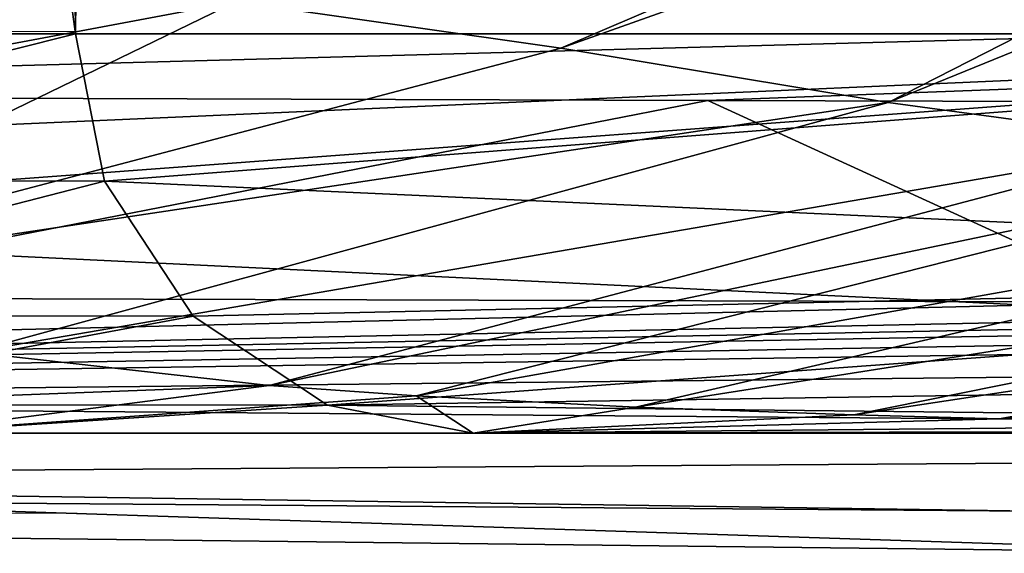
# Model space of a CAD drawing. Header units: millimetres. Extents: x -0.188 to 0.188, y -0.001 to 0.598.
# Tile 5 of 256: x -0.10437 to -0.09704, y -0.0009 to 0.00308. Entities that reach past the tile are written whole.
import ezdxf

# ---------------------------------------------------------------- set-up
doc = ezdxf.new("R2010")
doc.units = ezdxf.units.MM
doc.header["$MEASUREMENT"] = 0
doc.layers.add('Standard', color=7, linetype='Continuous')

msp = doc.modelspace()

# ---------------------------------------------------------------- linework, layer by layer
at = {"layer": 'Standard', "extrusion": (0.01939373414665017, 0.9998049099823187, 0.003745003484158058)}
msp.add_lwpolyline([(0.1148013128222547, -0.2079003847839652), (0.110348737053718, -0.2252715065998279), (0.1039931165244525, -0.2607227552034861)], dxfattribs=at)
at = {"layer": 'Standard', "extrusion": (-0.003447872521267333, 0.9999936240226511, -0.0009295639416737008)}
msp.add_lwpolyline([(0.1039441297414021, -0.2607177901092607), (0.1103110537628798, -0.2252037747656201), (0.1147540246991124, -0.2078957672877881)], dxfattribs=at)
at = {"layer": 'Standard', "extrusion": (4.275429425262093e-07, 0.9999999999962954, -2.688157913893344e-06)}
msp.add_lwpolyline([(0.1039550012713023, -0.2607209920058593), (0.08952850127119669, -0.351426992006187)], dxfattribs=at)
at = {"layer": 'Standard'}
msp.add_lwpolyline([(-0.136173, -3.64793e-07), (-0.0871784, -3.64793e-07), (-0.038184, -3.64793e-07)], dxfattribs=at)
at = {"layer": 'Standard', "extrusion": (0, 1, 0)}
for points in [[(0.111892, -0.207038), (0.105271, -0.234958), (0.100993, -0.26025)], [(0.100993, -0.26025), (0.0860887, -0.353956)]]:
    msp.add_lwpolyline(points, dxfattribs=at)
at = {"layer": 'Standard'}
for points in [[(-0.103955, 0.00297353, -0.260721), (-0.102928, 0.0889853, -0.260722), (-0.099354, 0.174931, -0.260722), (-0.09553640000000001, 0.232151, -0.260722), (-0.0929552, 0.2607080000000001, -0.260722), (-0.0903555, 0.278957, -0.260722), (-0.0860131, 0.296871, -0.260722), (-0.0802534, 0.3143860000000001, -0.260722), (-0.0742145, 0.328491, -0.260722), (-0.0667602, 0.3419, -0.260722), (-0.0584026, 0.353557, -0.260722), (-0.0485612, 0.363952, -0.260722), (-0.0410941, 0.3699, -0.260722), (-0.0329245, 0.374853, -0.260722), (-0.0241649, 0.378662, -0.260722), (-0.0150894, 0.381269, -0.260721), (-0.00663336, 0.382747, -0.260721), (7.10543e-17, 0.383213, -0.260721)], [(-0.100993, -3.64793e-07, -0.26025), (-0.102078, 0.000208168, -0.260423), (-0.103078, 0.000869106, -0.260582), (-0.10374, 0.00187643, -0.260687), (-0.103955, 0.00297353, -0.260721)], [(-0.08500740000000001, 0.00243611, -0.0253776), (-0.08866450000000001, 0.00244578, -0.0251565), (-0.0922563, 0.00245567, -0.0249302), (-0.0992439, 0.00247608, -0.0244643), (-0.112435, 0.00251875, -0.0234923), (-0.148878, 0.00266551, -0.0201822), (-0.16022, 0.00272035, -0.0189648), (-0.165199, 0.00274598, -0.0184016), (-0.167516, 0.00275826, -0.0181335), (-0.168632, 0.00276426, -0.0180029), (-0.169718, 0.00277013, -0.0178752)], [(-0.169706, 0.00126342, -0.0175789), (-0.167119, 0.0012505, -0.0178822), (-0.164531, 0.00123778, -0.0181816), (-0.159351, 0.00121292, -0.018767), (-0.148965, 0.00116546, -0.0198841), (-0.106776, 0.00100599, -0.0236382), (-0.0959654, 0.000973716, -0.0243981), (-0.0905043, 0.000958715, -0.0247512), (-0.08775830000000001, 0.0009515, -0.0249211), (-0.0850016, 0.000944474, -0.0250865)]]:
    msp.add_polyline3d(points, dxfattribs=at)

# ---------------------------------------------------------------- meshes
mesh = msp.add_polyface(dxfattribs=at)
corners = [(-0.06304959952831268, 0.4635010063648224, -0.1798409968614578), (-0.07585220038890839, 0.4523409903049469, -0.1793919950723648), (-0.0660117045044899, 0.4361369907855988, -0.1910129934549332), (-0.05340160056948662, 0.4462260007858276, -0.1915379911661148), (-0.0870002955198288, 0.4395850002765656, -0.1788789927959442), (-0.07702790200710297, 0.4243380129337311, -0.190404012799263), (-0.09710720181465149, 0.4243490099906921, -0.1782660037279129), (-0.08638300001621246, 0.4111849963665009, -0.1897279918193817), (-0.1244459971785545, 0.002966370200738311, -0.1831390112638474), (-0.1190770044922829, 0.002978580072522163, -0.1952599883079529), (-0.1272249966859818, 0.03280530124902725, -0.1783709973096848), (-0.1310249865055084, 0.00294997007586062, -0.1717859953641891), (-0.1188539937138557, 0.03135500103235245, -0.1958039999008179), (-0.01539400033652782, 0.4388519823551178, -0.2034329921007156), (-8.185839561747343e-09, 0.4253569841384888, -0.211341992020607), (-1.22642997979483e-08, 0.4554599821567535, -0.1961989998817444), (-0.01467319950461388, 0.4166280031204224, -0.2154989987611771), (-5.397649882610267e-09, 0.4105329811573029, -0.220645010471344), (-0.01423779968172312, 0.4028810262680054, -0.2253209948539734), (-0.01041469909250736, 0.3918739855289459, -0.2375970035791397), (-3.981289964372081e-09, 0.4036470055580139, -0.22604800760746), (-5.39318978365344e-10, 0.3871700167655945, -0.2473309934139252), (-2.035050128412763e-09, 0.3944930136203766, -0.2354400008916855), (-0.09612619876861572, 0.247298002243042, -0.2490819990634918), (-0.09295520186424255, 0.2607080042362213, -0.2607219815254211), (-0.09268530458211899, 0.2775710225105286, -0.2489450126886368), (-0.09035550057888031, 0.2789570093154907, -0.2607219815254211), (-0.04948410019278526, 0.3671559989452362, -0.2486599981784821), (-0.0630217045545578, 0.352200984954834, -0.2486750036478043), (-0.05840259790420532, 0.3535570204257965, -0.2607219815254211), (-0.04856120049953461, 0.3639519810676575, -0.2607219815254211), (-0.1267250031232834, 0.2819649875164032, -0.1725389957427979), (-0.1321600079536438, 0.1880329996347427, -0.1687649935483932), (-0.1191370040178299, 0.2270109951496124, -0.1832540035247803), (-0.1255010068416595, 0.09833630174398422, -0.1799979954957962), (-0.1163720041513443, 0.125111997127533, -0.1962810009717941), (-0.1102529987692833, 0.2455130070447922, -0.1973159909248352), (-0.107464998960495, 0.2918819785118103, -0.1980919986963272), (-0.1032499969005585, 0.3262099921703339, -0.1988800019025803), (-0.1113929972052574, 0.3347409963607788, -0.1865590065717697), (-0.104714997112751, 0.3664759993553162, -0.1876810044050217), (-0.09595239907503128, 0.3559229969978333, -0.1995899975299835), (-0.09721330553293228, 0.3895500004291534, -0.188615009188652), (-0.08803140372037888, 0.377333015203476, -0.2004030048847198), (-0.07682859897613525, 0.3971459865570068, -0.201309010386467), (-0.06214969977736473, 0.4145169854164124, -0.202128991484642), (-0.1118259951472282, 0.0893154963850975, -0.213466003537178), (-0.1068160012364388, 0.205717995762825, -0.2124740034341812), (-0.1028130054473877, 0.2699649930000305, -0.2124089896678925), (-0.09940280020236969, 0.3026379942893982, -0.2126920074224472), (-0.0919094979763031, 0.3343810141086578, -0.2129800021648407), (-0.08311489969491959, 0.3580199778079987, -0.2134589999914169), (-0.08185780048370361, 0.3425309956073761, -0.2240549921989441), (-0.0701334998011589, 0.3638859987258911, -0.2244019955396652), (-0.1073150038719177, 0.02769599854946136, -0.2404040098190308), (-0.105661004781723, 0.1106910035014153, -0.2390480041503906), (-0.1089319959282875, 0.0860786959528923, -0.225953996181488), (-0.1042219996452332, 0.1984490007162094, -0.2243289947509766), (-0.1003509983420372, 0.2176250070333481, -0.2378049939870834), (-0.1001220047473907, 0.2605400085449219, -0.2238760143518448), (-0.09686979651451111, 0.2623179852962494, -0.2374920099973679), (-0.09666940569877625, 0.2921589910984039, -0.2238809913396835), (-0.09300830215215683, 0.2895060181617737, -0.2373529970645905), (-0.09016630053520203, 0.3194939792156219, -0.2238900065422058), (-0.08572559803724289, 0.3159100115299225, -0.2372339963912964), (-0.0766637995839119, 0.338007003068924, -0.2372440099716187), (-0.0641832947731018, 0.3582879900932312, -0.2373350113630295), (-0.0569257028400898, 0.3800269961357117, -0.2247200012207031), (-0.05038180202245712, 0.3733009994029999, -0.2374330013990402), (-0.04635179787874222, 0.3890829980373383, -0.224919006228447), (-0.03941560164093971, 0.3813999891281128, -0.2374960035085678), (-0.03116559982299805, 0.3977459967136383, -0.225149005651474), (-0.027123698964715, 0.3874599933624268, -0.2375509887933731), (-0.1047910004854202, 0.08139060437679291, -0.2501350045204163), (-0.1003509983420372, 0.1881150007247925, -0.2494120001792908), (-0.08527620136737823, 0.3070420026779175, -0.2487960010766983), (-0.0752699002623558, 0.3320840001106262, -0.2487079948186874), (-9.380619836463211e-09, 0.4853889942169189, -0.1807209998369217), (-0.01619940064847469, 0.4615769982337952, -0.1924199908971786), (-0.01689380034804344, 0.483922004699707, -0.1806620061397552), (-0.03564359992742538, 0.4558689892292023, -0.1920809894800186), (-0.03328920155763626, 0.4796200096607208, -0.1804890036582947), (-0.03213410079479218, 0.411406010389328, -0.2152419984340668), (-0.04783960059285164, 0.402567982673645, -0.2148800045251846), (-0.05881470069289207, 0.3933199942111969, -0.2145570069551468), (-0.07253119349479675, 0.3767659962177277, -0.2140170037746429), (-0.1103119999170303, 0.0029640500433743, -0.225270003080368), (7.105429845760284e-17, 0.3832130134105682, -0.2607209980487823), (-0.00663335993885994, 0.3827469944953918, -0.2607209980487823), (-0.01020119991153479, 0.385657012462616, -0.2486069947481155), (-0.01508940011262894, 0.3812690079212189, -0.2607209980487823), (-0.1029279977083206, 0.08898530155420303, -0.2607219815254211), (-0.09935399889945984, 0.1749310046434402, -0.2607219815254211), (-0.09553640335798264, 0.2321510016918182, -0.2607219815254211), (-0.08601310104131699, 0.2968710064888, -0.2607219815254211), (-0.08025339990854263, 0.3143859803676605, -0.2607219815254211), (-0.07421450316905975, 0.3284910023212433, -0.2607219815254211), (-0.06676019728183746, 0.3418999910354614, -0.2607219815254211), (-0.03870319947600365, 0.3752380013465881, -0.248649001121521), (-0.0410941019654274, 0.3698999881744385, -0.2607219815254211), (-0.02660940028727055, 0.3812710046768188, -0.2486339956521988), (-0.03292449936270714, 0.3748529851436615, -0.2607219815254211), (-0.02416490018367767, 0.3786619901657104, -0.2607219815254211), (-0.1346829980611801, 0.1410560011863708, -0.1668719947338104), (-0.1376439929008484, 0.07055159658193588, -0.1640379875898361), (-0.115884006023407, 0.3735190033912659, -0.1762219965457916), (-0.1188949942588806, 0.3594259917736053, -0.1756549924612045), (-0.1213099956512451, 0.3452410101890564, -0.1750839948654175), (-0.1041090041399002, 0.4103890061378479, -0.1777050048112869), (-0.05043249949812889, 0.4241749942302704, -0.2025990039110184), (-0.03378219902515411, 0.4334039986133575, -0.2031020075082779), (-0.1039550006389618, 0.002973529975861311, -0.2607209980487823), (-0.1147649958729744, 0.00298535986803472, -0.2078990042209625), (-0.1385630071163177, 0.0352804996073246, -0.1626150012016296), (-0.1389870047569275, 0.002933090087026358, -0.161315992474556), (-0.1107769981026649, 0.3921449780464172, -0.1769709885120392), (-0.0487975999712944, 0.4727040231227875, -0.1802109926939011), (-0.1151149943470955, 0.2983479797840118, -0.1852650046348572), (-0.1249179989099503, 0.3118370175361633, -0.1737409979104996), (-0.1259810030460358, 0.2950220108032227, -0.1730639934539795)]
mesh.append_faces([[corners[k] for k in face] for face in [(15, 77, 78, 78), (77, 79, 78, 78), (78, 79, 80, 80), (79, 81, 80, 80), (20, 17, 18, 18), (17, 16, 18, 18), (18, 16, 71, 71), (16, 82, 71, 71), (71, 82, 69, 69), (82, 83, 69, 69), (69, 83, 67, 67), (83, 84, 67, 67), (67, 84, 53, 53), (84, 85, 53, 53), (53, 85, 51, 51), (86, 54, 46, 46), (54, 56, 46, 46), (46, 56, 47, 47), (56, 57, 47, 47), (47, 57, 48, 48), (57, 59, 48, 48), (48, 59, 49, 49), (59, 61, 49, 49), (49, 61, 50, 50), (61, 63, 50, 50), (50, 63, 52, 52), (87, 21, 88, 88), (21, 89, 88, 88), (88, 89, 90, 90), (73, 91, 74, 74), (91, 92, 74, 74), (74, 92, 23, 23), (92, 93, 23, 23), (23, 93, 24, 24), (25, 26, 75, 75), (26, 94, 75, 75), (75, 94, 95, 95), (75, 95, 76, 76), (95, 96, 76, 76), (76, 96, 28, 28), (96, 97, 28, 28), (28, 97, 29, 29), (27, 30, 98, 98), (30, 99, 98, 98), (98, 99, 100, 100), (99, 101, 100, 100), (100, 101, 102, 102), (90, 89, 102, 102), (89, 100, 102, 102), (33, 32, 34, 34), (32, 103, 34, 34), (34, 103, 104, 104), (40, 105, 39, 39), (105, 106, 39, 39), (39, 106, 107, 107), (6, 108, 7, 7), (108, 42, 7, 7), (7, 42, 43, 43), (34, 10, 35, 35), (10, 12, 35, 35), (35, 12, 46, 46), (2, 45, 3, 3), (45, 109, 3, 3), (3, 109, 80, 80), (109, 110, 80, 80), (80, 110, 78, 78), (110, 13, 78, 78), (78, 13, 15, 15), (43, 51, 44, 44), (51, 85, 44, 44), (44, 85, 45, 45), (85, 84, 45, 45), (45, 84, 109, 109), (84, 83, 109, 109), (109, 83, 110, 110), (83, 82, 110, 110), (110, 82, 13, 13), (82, 16, 13, 13), (13, 16, 14, 14), (65, 76, 66, 66), (76, 28, 66, 66), (66, 28, 68, 68), (28, 27, 68, 68), (68, 27, 70, 70), (27, 98, 70, 70), (70, 98, 72, 72), (98, 100, 72, 72), (72, 100, 19, 19), (100, 89, 19, 19), (19, 89, 21, 21), (111, 91, 73, 73), (111, 73, 54, 54), (111, 54, 86, 86), (112, 86, 46, 46), (112, 46, 12, 12), (112, 12, 9, 9), (113, 114, 11, 11), (113, 11, 10, 10), (113, 10, 34, 34), (113, 34, 104, 104), (115, 105, 40, 40), (115, 40, 42, 42), (115, 42, 108, 108), (116, 0, 3, 3), (116, 3, 80, 80), (116, 80, 81, 81), (117, 118, 119, 119), (117, 119, 31, 31), (117, 31, 33, 33), (117, 33, 36, 36), (117, 36, 37, 37), (117, 37, 39, 39), (117, 39, 107, 107), (117, 107, 118, 118), (0, 1, 2, 2), (0, 2, 3, 3), (1, 4, 5, 5), (1, 5, 2, 2), (4, 6, 7, 7), (4, 7, 5, 5), (8, 9, 10, 10), (8, 10, 11, 11), (12, 10, 9, 9), (13, 14, 15, 15), (16, 17, 14, 14), (18, 19, 20, 20), (19, 21, 22, 22), (23, 24, 25, 25), (24, 26, 25, 25), (27, 28, 29, 29), (29, 30, 27, 27), (31, 32, 33, 33), (33, 34, 35, 35), (35, 36, 33, 33), (37, 38, 39, 39), (40, 39, 38, 38), (38, 41, 40, 40), (42, 40, 41, 41), (41, 43, 42, 42), (43, 44, 7, 7), (7, 44, 5, 5), (5, 44, 45, 45), (5, 45, 2, 2), (35, 46, 47, 47), (35, 47, 36, 36), (36, 47, 48, 48), (36, 48, 37, 37), (37, 48, 49, 49), (37, 49, 38, 38), (38, 49, 50, 50), (38, 50, 41, 41), (41, 50, 51, 51), (41, 51, 43, 43), (50, 52, 51, 51), (51, 52, 53, 53), (54, 55, 56, 56), (57, 56, 55, 55), (55, 58, 57, 57), (59, 57, 58, 58), (58, 60, 59, 59), (61, 59, 60, 60), (60, 62, 61, 61), (63, 61, 62, 62), (62, 64, 63, 63), (52, 63, 64, 64), (64, 65, 52, 52), (53, 52, 65, 65), (65, 66, 53, 53), (67, 53, 66, 66), (66, 68, 67, 67), (69, 67, 68, 68), (68, 70, 69, 69), (71, 69, 70, 70), (70, 72, 71, 71), (18, 71, 72, 72), (72, 19, 18, 18), (20, 19, 22, 22), (54, 73, 55, 55), (55, 73, 74, 74), (55, 74, 58, 58), (58, 74, 23, 23), (58, 23, 60, 60), (60, 23, 25, 25), (60, 25, 62, 62), (62, 25, 75, 75), (62, 75, 64, 64), (64, 75, 76, 76), (64, 76, 65, 65)]])
mesh = msp.add_polyface(dxfattribs=at)
corners = [(7.105429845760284e-17, 0.3832130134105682, -0.2607209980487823), (-0.00663335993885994, 0.3827469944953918, -0.2607209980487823), (5.121720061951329e-11, 0.3691799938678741, -0.3489559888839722), (-0.1039550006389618, 0.002973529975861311, -0.2607209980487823), (-0.08952850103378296, 0.002973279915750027, -0.3514269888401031), (-0.1029279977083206, 0.08898530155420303, -0.2607219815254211), (-0.08931459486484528, 0.05194520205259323, -0.3514269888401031), (-0.08813269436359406, 0.1009769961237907, -0.3514269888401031), (-0.08346260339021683, 0.1990000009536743, -0.3514269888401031), (-0.09935399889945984, 0.1749310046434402, -0.2607219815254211), (-0.09295520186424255, 0.2607080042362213, -0.2607219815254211), (-0.0778219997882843, 0.2659760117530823, -0.3514269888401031), (-0.09035550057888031, 0.2789570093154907, -0.2607219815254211), (-0.076534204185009, 0.2743799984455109, -0.3514269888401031), (-0.08601310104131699, 0.2968710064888, -0.2607219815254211), (-0.07379080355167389, 0.2869009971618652, -0.3514269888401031), (-0.07021679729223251, 0.2992880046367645, -0.3514269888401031), (-0.08025339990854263, 0.3143859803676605, -0.2607219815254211), (-0.06590139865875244, 0.311523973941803, -0.3514269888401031), (-0.07421450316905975, 0.3284910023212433, -0.2607219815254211), (-0.06064270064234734, 0.3234060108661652, -0.3514269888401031), (-0.06676019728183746, 0.3418999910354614, -0.2607219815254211), (-0.05422629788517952, 0.3347460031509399, -0.3514269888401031), (-0.05840259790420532, 0.3535570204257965, -0.2607219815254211), (-0.04646099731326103, 0.3454239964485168, -0.3514260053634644), (-0.04856120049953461, 0.3639519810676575, -0.2607219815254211), (5.265169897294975e-11, 0.3687869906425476, -0.3514269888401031), (-0.006724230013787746, 0.3682290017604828, -0.3514249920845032), (-0.01328360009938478, 0.3669370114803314, -0.3514249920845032), (-0.01508940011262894, 0.3812690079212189, -0.2607209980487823), (-0.01972150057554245, 0.3649590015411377, -0.3514260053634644), (-0.02416490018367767, 0.3786619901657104, -0.2607219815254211), (-0.02586599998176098, 0.362278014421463, -0.3514269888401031), (-0.03292449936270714, 0.3748529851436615, -0.2607219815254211), (-0.03166940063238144, 0.3588850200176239, -0.3514269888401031), (-0.0410941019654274, 0.3698999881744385, -0.2607219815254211), (-0.03707709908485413, 0.354858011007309, -0.3514260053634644), (-0.07958709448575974, 0.2492039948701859, -0.3514269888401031), (-0.09553640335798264, 0.2321510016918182, -0.2607219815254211)]
mesh.append_faces([[corners[k] for k in face] for face in [(3, 4, 5, 5), (4, 6, 5, 5), (5, 6, 7, 7), (7, 8, 5, 5), (8, 9, 5, 5), (10, 11, 12, 12), (11, 13, 12, 12), (12, 13, 14, 14), (13, 15, 14, 14), (14, 15, 16, 16), (14, 16, 17, 17), (16, 18, 17, 17), (17, 18, 19, 19), (18, 20, 19, 19), (19, 20, 21, 21), (20, 22, 21, 21), (21, 22, 23, 23), (22, 24, 23, 23), (23, 24, 25, 25), (26, 2, 27, 27), (2, 1, 27, 27), (27, 1, 28, 28), (1, 29, 28, 28), (28, 29, 30, 30), (29, 31, 30, 30), (30, 31, 32, 32), (31, 33, 32, 32), (32, 33, 34, 34), (33, 35, 34, 34), (34, 35, 36, 36), (35, 25, 36, 36), (36, 25, 24, 24), (37, 11, 10, 10), (37, 10, 38, 38), (37, 38, 9, 9), (37, 9, 8, 8), (0, 1, 2, 2)]])
mesh = msp.add_polyface(dxfattribs=at)
corners = [(-0.08217179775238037, 0.008148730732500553, -0.2430360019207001), (-0.08034519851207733, 0.007349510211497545, -0.2561830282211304), (-0.08738289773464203, 0.004423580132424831, -0.2439320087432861), (-0.0856390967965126, 0.003931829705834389, -0.257053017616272), (-0.09288739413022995, 0.001787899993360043, -0.2447389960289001), (-0.0912088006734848, 0.001538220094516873, -0.2578409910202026), (-0.07393079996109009, 0.01059529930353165, -0.2640469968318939), (-0.07112959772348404, 0.008171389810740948, -0.281686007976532), (-0.08174150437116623, 0.004985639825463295, -0.265392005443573), (-0.07927010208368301, 0.003786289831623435, -0.2829320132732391), (-0.09008630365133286, 0.001359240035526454, -0.2665770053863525), (-0.0878375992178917, 0.000986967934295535, -0.28404900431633), (-0.08717840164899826, -3.64793010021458e-07, -0.04732949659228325), (-0.03818399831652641, -3.64793010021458e-07, -0.04732949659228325), (-0.09682700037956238, -0.0005829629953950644, -0.05463489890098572), (-0.04050749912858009, -8.566070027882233e-05, -0.04920510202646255), (-0.09492740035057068, -0.0008963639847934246, -0.06939759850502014), (-0.05180199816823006, -0.0002735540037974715, -0.06521399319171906), (-0.07499440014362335, -7.586730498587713e-05, -0.07982039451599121), (-0.06316009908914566, 0.002141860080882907, -0.3336940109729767), (-0.06580899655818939, -2.668830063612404e-07, -0.3539559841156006), (-0.08128399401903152, 0.0002155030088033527, -0.3356310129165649), (-0.07897080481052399, -3.64793010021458e-07, -0.3539559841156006), (-0.07566719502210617, 0.002189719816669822, -0.3088210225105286), (-0.08453810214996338, 0.0005167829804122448, -0.3098469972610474), (-0.06706729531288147, 0.004868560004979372, -0.3077139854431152), (-0.07721109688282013, 0.01280370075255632, -0.2420649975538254), (-0.08908560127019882, 0.004762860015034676, -0.2308229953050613), (-0.0945596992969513, 0.002014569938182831, -0.2316390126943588), (-0.0875663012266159, 0.006670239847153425, -0.2216499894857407), (-0.0956725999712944, 0.002158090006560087, -0.2229060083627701), (-0.08396510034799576, 0.01129020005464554, -0.1840469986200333), (-0.09198090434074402, 0.006441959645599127, -0.1853300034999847), (-0.09420130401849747, 0.006044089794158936, -0.1664659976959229), (-0.09234339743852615, 0.0007323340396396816, -0.09380370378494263), (-0.1181889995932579, 0.0002755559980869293, -0.09631989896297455), (-0.09080709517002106, 0.002897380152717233, -0.1108329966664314), (-0.0609045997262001, 0.006853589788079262, -0.1075560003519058), (-0.1009929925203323, -3.64793010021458e-07, -0.2602500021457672), (-0.09491290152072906, 5.643289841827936e-05, -0.284824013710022), (-0.08608870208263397, -3.64793010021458e-07, -0.3539559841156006), (-0.07173850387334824, 0.009185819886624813, -0.1257490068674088), (-0.08934159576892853, 0.005325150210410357, -0.1278420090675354), (-0.06185699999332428, 0.00252001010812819, -0.0907021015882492)]
mesh.append_faces([[corners[k] for k in face] for face in [(0, 1, 2, 2), (1, 3, 2, 2), (2, 3, 4, 4), (3, 5, 4, 4), (6, 7, 8, 8), (7, 9, 8, 8), (8, 9, 10, 10), (9, 11, 10, 10), (6, 8, 1, 1), (1, 8, 3, 3), (12, 13, 14, 14), (14, 15, 16, 16), (16, 17, 18, 18), (19, 20, 21, 21), (20, 22, 21, 21), (19, 21, 23, 23), (23, 21, 24, 24), (24, 11, 23, 23), (11, 9, 23, 23), (23, 9, 25, 25), (9, 7, 25, 25), (3, 8, 5, 5), (8, 10, 5, 5), (26, 0, 27, 27), (27, 0, 2, 2), (27, 2, 28, 28), (29, 27, 30, 30), (31, 32, 33, 33), (34, 35, 18, 18), (36, 34, 37, 37), (38, 39, 40, 40), (40, 39, 11, 11), (40, 11, 24, 24), (40, 24, 21, 21), (40, 21, 22, 22), (36, 37, 41, 41), (36, 41, 42, 42), (18, 43, 34, 34)]])
mesh = msp.add_polyface(dxfattribs=at)
corners = [(-0.09288739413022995, 0.001787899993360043, -0.2447389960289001), (-0.0912088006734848, 0.001538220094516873, -0.2578409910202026), (-0.09978380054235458, 0.0001932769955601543, -0.2455679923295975), (-0.09815699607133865, 0.0001358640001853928, -0.258653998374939), (-0.09008630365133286, 0.001359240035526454, -0.2665770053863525), (-0.0878375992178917, 0.000986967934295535, -0.28404900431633), (-0.09707459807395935, 0.0001057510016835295, -0.2673780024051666), (-0.09491290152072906, 5.643289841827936e-05, -0.284824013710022), (-0.08970809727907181, 0.006645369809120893, -0.2042100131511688), (-0.0875663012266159, 0.006670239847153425, -0.2216499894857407), (-0.09790260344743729, 0.002460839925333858, -0.2054390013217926), (-0.0956725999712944, 0.002158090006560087, -0.2229060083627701), (-0.1047279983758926, 0.000601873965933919, -0.2062890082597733), (-0.102513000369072, 0.0003541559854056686, -0.2237519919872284), (-0.1071799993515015, 0.001065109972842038, -0.1873560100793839), (-0.1027600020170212, 0.003210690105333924, -0.1675859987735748), (-0.1003389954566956, 0.002865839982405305, -0.1865099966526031), (-0.08738289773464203, 0.004423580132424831, -0.2439320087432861), (-0.0945596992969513, 0.002014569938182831, -0.2316390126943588), (-0.1014169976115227, 0.0002760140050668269, -0.2324790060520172), (-0.08908560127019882, 0.004762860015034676, -0.2308229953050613), (-0.105271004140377, -3.64793010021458e-07, -0.2349579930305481), (-0.09198090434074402, 0.006441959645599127, -0.1853300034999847), (-0.09420130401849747, 0.006044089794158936, -0.1664659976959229), (-0.08766860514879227, 0.007756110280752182, -0.1465409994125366), (-0.08586820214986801, 0.009713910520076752, -0.1652780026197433), (-0.1050859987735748, 0.003207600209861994, -0.1486900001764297), (-0.08934159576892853, 0.005325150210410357, -0.1278420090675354), (-0.114376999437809, 0.001860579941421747, -0.1306020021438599), (-0.09080709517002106, 0.002897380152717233, -0.1108329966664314), (-0.1090850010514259, 0.001542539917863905, -0.1127230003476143), (-0.09234339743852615, 0.0007323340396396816, -0.09380370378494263), (-0.1181889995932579, 0.0002755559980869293, -0.09631989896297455), (-0.1122119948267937, -0.0003286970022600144, -0.08340039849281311), (-0.07499440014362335, -7.586730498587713e-05, -0.07982039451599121), (-0.09492740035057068, -0.0008963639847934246, -0.06939759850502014), (-0.1009929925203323, -3.64793010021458e-07, -0.2602500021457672)]
mesh.append_faces([[corners[k] for k in face] for face in [(0, 1, 2, 2), (1, 3, 2, 2), (4, 5, 6, 6), (5, 7, 6, 6), (8, 9, 10, 10), (9, 11, 10, 10), (10, 11, 12, 12), (11, 13, 12, 12), (14, 15, 16, 16), (1, 4, 3, 3), (4, 6, 3, 3), (17, 0, 18, 18), (18, 0, 19, 19), (0, 2, 19, 19), (20, 18, 11, 11), (11, 18, 13, 13), (18, 19, 13, 13), (13, 19, 21, 21), (22, 8, 16, 16), (8, 10, 16, 16), (16, 10, 14, 14), (23, 22, 15, 15), (22, 16, 15, 15), (24, 25, 26, 26), (25, 23, 26, 26), (26, 23, 15, 15), (27, 24, 26, 26), (27, 28, 29, 29), (28, 30, 29, 29), (29, 30, 31, 31), (30, 32, 31, 31), (32, 33, 34, 34), (34, 33, 35, 35), (36, 21, 19, 19), (36, 19, 2, 2), (36, 2, 3, 3), (36, 3, 6, 6), (36, 6, 7, 7)]])
mesh = msp.add_polyface(dxfattribs=at)
corners = [(-0.1047279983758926, 0.000601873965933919, -0.2062890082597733), (-0.102513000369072, 0.0003541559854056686, -0.2237519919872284), (-0.1118919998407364, -3.64793010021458e-07, -0.2070380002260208), (-0.105271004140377, -3.64793010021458e-07, -0.2349579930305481), (-0.1162799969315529, -3.64793010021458e-07, -0.1941759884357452), (-0.1217689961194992, -3.64793010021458e-07, -0.1817850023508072), (-0.1142600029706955, 0.0001524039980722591, -0.1881289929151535), (-0.1167080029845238, 0.0005977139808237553, -0.1691970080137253), (-0.1071799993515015, 0.001065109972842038, -0.1873560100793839), (-0.1027600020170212, 0.003210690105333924, -0.1675859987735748), (-0.1328430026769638, 0.0005632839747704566, -0.1150960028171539), (-0.1090850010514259, 0.001542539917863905, -0.1127230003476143), (-0.1400180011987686, 0.0002835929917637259, -0.133218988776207), (-0.114376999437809, 0.001860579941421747, -0.1306020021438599), (-0.1376210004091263, 2.627939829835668e-05, -0.1521359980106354), (-0.1191719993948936, 0.001104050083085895, -0.1502590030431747), (-0.1285249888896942, -3.64793010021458e-07, -0.1701290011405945), (-0.1462190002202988, -3.64793010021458e-07, -0.1474360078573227), (-0.1541810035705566, -3.64793010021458e-07, -0.1346009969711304), (-0.1594239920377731, -3.64793010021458e-07, -0.1237509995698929), (-0.1657769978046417, -3.64793010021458e-07, -0.1064589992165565), (-0.1181889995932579, 0.0002755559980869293, -0.09631989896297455), (-0.09790260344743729, 0.002460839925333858, -0.2054390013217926), (-0.1050859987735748, 0.003207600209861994, -0.1486900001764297), (-0.1715109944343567, -3.64793010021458e-07, -0.08374069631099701), (-0.1771360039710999, -3.647959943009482e-07, -0.04732949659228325), (-0.1566540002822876, -3.64793010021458e-07, -0.04732949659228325), (-0.1361730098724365, -3.64793010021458e-07, -0.04732949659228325), (-0.09682700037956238, -0.0005829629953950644, -0.05463489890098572), (-0.09492740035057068, -0.0008963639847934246, -0.06939759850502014), (-0.1122119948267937, -0.0003286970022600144, -0.08340039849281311), (-0.1367259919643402, -3.64793010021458e-07, -0.1593450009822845), (-0.08717840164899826, -3.64793010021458e-07, -0.04732949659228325), (-0.08934159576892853, 0.005325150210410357, -0.1278420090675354)]
mesh.append_faces([[corners[k] for k in face] for face in [(0, 1, 2, 2), (1, 3, 2, 2), (4, 5, 6, 6), (5, 7, 6, 6), (6, 7, 8, 8), (7, 9, 8, 8), (10, 11, 12, 12), (11, 13, 12, 12), (12, 13, 14, 14), (13, 15, 14, 14), (14, 15, 16, 16), (15, 7, 16, 16), (16, 7, 5, 5), (14, 17, 12, 12), (17, 18, 12, 12), (12, 18, 19, 19), (12, 19, 10, 10), (19, 20, 10, 10), (10, 20, 21, 21), (22, 0, 8, 8), (8, 0, 6, 6), (0, 2, 6, 6), (6, 2, 4, 4), (9, 7, 23, 23), (7, 15, 23, 23), (23, 15, 13, 13), (24, 25, 26, 26), (24, 26, 27, 27), (24, 27, 28, 28), (24, 28, 29, 29), (24, 29, 30, 30), (24, 30, 21, 21), (24, 21, 20, 20), (31, 17, 14, 14), (31, 14, 16, 16), (27, 32, 28, 28), (33, 23, 13, 13), (10, 21, 11, 11)]])
mesh = msp.add_polyface(dxfattribs=at)
corners = [(-0.1602199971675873, 0.002720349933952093, -0.01896479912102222), (-0.167947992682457, 0.00377733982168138, -0.005522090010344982), (-0.1665149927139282, 0.003779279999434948, -0.005477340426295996), (-0.1650820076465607, 0.003781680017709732, -0.005432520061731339), (-0.1697179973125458, 0.002770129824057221, -0.01787520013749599), (-0.1735290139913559, 0.002752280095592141, -0.01787219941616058), (-0.1746399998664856, 0.003768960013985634, -0.005719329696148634), (-0.1784660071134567, 0.003763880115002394, -0.005838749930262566), (-0.1478849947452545, 0.003801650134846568, -0.004949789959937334), (-0.1488780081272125, 0.002665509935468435, -0.02018219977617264), (-0.1593500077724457, 0.003788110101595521, -0.005264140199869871), (-0.1124349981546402, 0.002518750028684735, -0.02349230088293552), (-0.1249530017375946, 0.003825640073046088, -0.004384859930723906), (-0.1708139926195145, 0.003773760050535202, -0.005606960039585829), (-0.1651990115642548, 0.002745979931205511, -0.01840160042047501), (-0.1675160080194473, 0.002758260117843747, -0.0181334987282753), (-0.1686320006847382, 0.002764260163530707, -0.01800289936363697), (-0.06248120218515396, 0.003870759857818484, -0.003321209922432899), (2.581740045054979e-17, 0.003885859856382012, -0.002967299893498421), (-0.05382350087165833, 0.002370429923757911, -0.02688409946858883), (-0.07506600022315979, 0.002411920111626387, -0.02593160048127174), (-0.08500739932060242, 0.002436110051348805, -0.02537759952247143), (-0.08866449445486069, 0.002445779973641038, -0.02515649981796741), (-0.09225630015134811, 0.002455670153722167, -0.0249302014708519), (-0.0992438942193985, 0.002476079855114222, -0.02446429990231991), (1.108029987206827e-11, 0.002326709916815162, -0.02789069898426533), (-0.02193600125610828, 0.002333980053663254, -0.02772330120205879), (-0.03239810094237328, 0.002342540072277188, -0.02752599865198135), (-0.04252230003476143, 0.002353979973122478, -0.02726250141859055)]
mesh.append_faces([[corners[k] for k in face] for face in [(4, 5, 6, 6), (5, 7, 6, 6), (8, 9, 10, 10), (9, 0, 10, 10), (10, 0, 3, 3), (11, 9, 12, 12), (9, 8, 12, 12), (13, 1, 0, 0), (13, 0, 14, 14), (13, 14, 15, 15), (13, 15, 16, 16), (13, 16, 4, 4), (13, 4, 6, 6), (17, 18, 19, 19), (17, 19, 20, 20), (17, 20, 21, 21), (17, 21, 22, 22), (17, 22, 23, 23), (17, 23, 24, 24), (17, 24, 11, 11), (17, 11, 12, 12), (18, 25, 26, 26), (18, 26, 27, 27), (18, 27, 28, 28), (18, 28, 19, 19), (0, 1, 2, 2), (3, 0, 2, 2)]])
mesh = msp.add_polyface(dxfattribs=at)
corners = [(-0.1147649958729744, 0.00298535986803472, -0.2078990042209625), (-0.1145600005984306, 0.001884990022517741, -0.2078370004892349), (-0.1103219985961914, 0.002984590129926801, -0.2252070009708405), (-0.1082959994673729, 0.001882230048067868, -0.2339739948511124), (-0.1039550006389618, 0.002973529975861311, -0.2607209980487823), (-0.1037399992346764, 0.001876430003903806, -0.2606870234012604), (-0.1129470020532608, 0.000209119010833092, -0.2073540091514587), (-0.1118919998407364, -3.64793010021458e-07, -0.2070380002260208), (-0.1066410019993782, 0.000208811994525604, -0.2336550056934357), (-0.105271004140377, -3.64793010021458e-07, -0.2349579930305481), (-0.1020780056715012, 0.0002081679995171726, -0.2604230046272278), (-0.1009929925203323, -3.64793010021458e-07, -0.2602500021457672), (-0.1139189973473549, 0.0008732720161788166, -0.2076449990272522), (-0.1076380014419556, 0.0008719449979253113, -0.2338490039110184), (-0.1030780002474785, 0.0008691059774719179, -0.2605820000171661)]
mesh.append_faces([[corners[k] for k in face] for face in [(0, 1, 2, 2), (1, 3, 2, 2), (2, 3, 4, 4), (3, 5, 4, 4), (6, 7, 8, 8), (7, 9, 8, 8), (8, 9, 10, 10), (9, 11, 10, 10), (12, 6, 13, 13), (6, 8, 13, 13), (13, 8, 14, 14), (8, 10, 14, 14), (1, 12, 3, 3), (12, 13, 3, 3), (3, 13, 5, 5), (13, 14, 5, 5)]])
mesh = msp.add_polyface(dxfattribs=at)
corners = [(-0.1039550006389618, 0.002973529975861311, -0.2607209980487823), (-0.1037399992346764, 0.001876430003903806, -0.2606870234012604), (-0.08952850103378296, 0.002973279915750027, -0.3514269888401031), (-0.08768419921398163, 0.0004269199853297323, -0.3537479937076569), (-0.1020780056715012, 0.0002081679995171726, -0.2604230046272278), (-0.0865366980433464, 3.243689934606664e-05, -0.3539559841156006), (-0.1009929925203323, -3.64793010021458e-07, -0.2602500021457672), (-0.08608870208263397, -3.64793010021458e-07, -0.3539559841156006), (-0.08864639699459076, 0.001188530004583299, -0.3531010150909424), (-0.1030780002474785, 0.0008691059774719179, -0.2605820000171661)]
mesh.append_faces([[corners[k] for k in face] for face in [(3, 4, 5, 5), (4, 6, 5, 5), (5, 6, 7, 7), (8, 2, 1, 1), (8, 1, 9, 9), (8, 9, 4, 4), (8, 4, 3, 3), (0, 1, 2, 2)]])
mesh = msp.add_polyface(dxfattribs=at)
corners = [(-0.1675160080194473, 0.002758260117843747, -0.0181334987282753), (-0.1671189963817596, 0.001250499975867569, -0.0178821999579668), (-0.1686320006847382, 0.002764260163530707, -0.01800289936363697), (-0.1697059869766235, 0.001263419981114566, -0.01757889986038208), (-0.1697179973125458, 0.002770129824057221, -0.01787520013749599), (-0.1593509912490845, 0.001212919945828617, -0.01876700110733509), (-0.1645310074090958, 0.001237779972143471, -0.01818159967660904), (-0.1651990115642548, 0.002745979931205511, -0.01840160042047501), (-0.1602199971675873, 0.002720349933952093, -0.01896479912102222), (-0.1488780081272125, 0.002665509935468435, -0.02018219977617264), (-0.1489650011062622, 0.001165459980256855, -0.01988410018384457), (-0.1124349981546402, 0.002518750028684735, -0.02349230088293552), (-0.1067759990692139, 0.001005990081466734, -0.02363820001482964), (-0.0992438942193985, 0.002476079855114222, -0.02446429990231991), (-0.09596540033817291, 0.0009737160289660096, -0.02439809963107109), (-0.09225630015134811, 0.002455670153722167, -0.0249302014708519), (-0.09050430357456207, 0.0009587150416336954, -0.02475119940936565), (-0.08866449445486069, 0.002445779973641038, -0.02515649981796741), (-0.08775830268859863, 0.0009515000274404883, -0.02492110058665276), (-0.08500739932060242, 0.002436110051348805, -0.02537759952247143), (-0.08500160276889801, 0.0009444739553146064, -0.02508649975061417)]
mesh.append_faces([[corners[k] for k in face] for face in [(0, 1, 2, 2), (1, 3, 2, 2), (2, 3, 4, 4), (5, 6, 7, 7), (6, 1, 7, 7), (7, 1, 0, 0), (7, 8, 5, 5), (8, 9, 5, 5), (5, 9, 10, 10), (9, 11, 10, 10), (10, 11, 12, 12), (11, 13, 12, 12), (12, 13, 14, 14), (13, 15, 14, 14), (14, 15, 16, 16), (15, 17, 16, 16), (16, 17, 18, 18), (17, 19, 18, 18), (18, 19, 20, 20)]])
mesh = msp.add_polyface(dxfattribs=at)
corners = [(-0.03340050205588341, 0.0001346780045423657, -0.04415039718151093), (-0.03736430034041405, -5.248370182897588e-09, -0.04732099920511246), (-0.03818399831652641, -3.64793010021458e-07, -0.04732949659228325), (-0.02332700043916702, 0.0003395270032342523, -0.03932790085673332), (7.075110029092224e-12, 0.0008377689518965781, -0.02759849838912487), (-0.01775410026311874, 0.0003699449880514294, -0.03861179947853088), (-6.181720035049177e-16, 0.0005284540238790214, -0.03488019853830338), (1.61972002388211e-06, 0.0003655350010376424, -0.03871559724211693), (-0.1771360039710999, -3.647959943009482e-07, -0.04732949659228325), (-0.1810749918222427, 0.00140687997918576, -0.01420080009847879), (-0.1796309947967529, 0.001370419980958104, -0.0150591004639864), (-0.1782039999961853, 0.001334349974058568, -0.01590820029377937), (-0.1772609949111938, 0.00131052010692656, -0.01646910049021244), (-0.1753970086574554, 0.001263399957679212, -0.01757850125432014), (-0.1735409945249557, 0.001263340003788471, -0.01757900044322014), (-0.1697059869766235, 0.001263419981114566, -0.01757889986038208), (-0.1671189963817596, 0.001250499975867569, -0.0178821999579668), (-0.1645310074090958, 0.001237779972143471, -0.01818159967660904), (-0.1593509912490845, 0.001212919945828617, -0.01876700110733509), (-0.1489650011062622, 0.001165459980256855, -0.01988410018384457), (-0.1566540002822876, -3.64793010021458e-07, -0.04732949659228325), (-0.08717840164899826, -3.64793010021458e-07, -0.04732949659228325), (-0.05326839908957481, 0.000879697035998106, -0.02661149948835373), (-0.04251929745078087, 0.0008645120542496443, -0.02696890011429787), (-0.03190819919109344, 0.0008528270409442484, -0.02724399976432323), (-0.02131119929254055, 0.0008444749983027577, -0.02744060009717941), (-0.02860610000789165, 0.0002554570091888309, -0.0413069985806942), (-0.1361730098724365, -3.64793010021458e-07, -0.04732949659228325), (-0.1067759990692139, 0.001005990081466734, -0.02363820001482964), (-0.09596540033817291, 0.0009737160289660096, -0.02439809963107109), (-0.09050430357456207, 0.0009587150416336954, -0.02475119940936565), (-0.08775830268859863, 0.0009515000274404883, -0.02492110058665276), (-0.08500160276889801, 0.0009444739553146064, -0.02508649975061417), (-0.07447360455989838, 0.000919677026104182, -0.02567020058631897)]
mesh.append_faces([[corners[k] for k in face] for face in [(3, 4, 5, 5), (4, 6, 5, 5), (5, 6, 7, 7), (8, 9, 10, 10), (8, 10, 11, 11), (8, 11, 12, 12), (8, 12, 13, 13), (8, 13, 14, 14), (8, 14, 15, 15), (8, 15, 16, 16), (8, 16, 17, 17), (8, 17, 18, 18), (8, 18, 19, 19), (8, 19, 20, 20), (21, 22, 23, 23), (21, 23, 24, 24), (21, 24, 25, 25), (21, 25, 4, 4), (21, 4, 3, 3), (21, 3, 26, 26), (21, 26, 0, 0), (21, 0, 2, 2), (27, 20, 19, 19), (27, 19, 28, 28), (27, 28, 29, 29), (27, 29, 30, 30), (27, 30, 31, 31), (27, 31, 32, 32), (27, 32, 33, 33), (27, 33, 22, 22), (27, 22, 21, 21), (0, 1, 2, 2)]])

doc.saveas('drawing.dxf')
